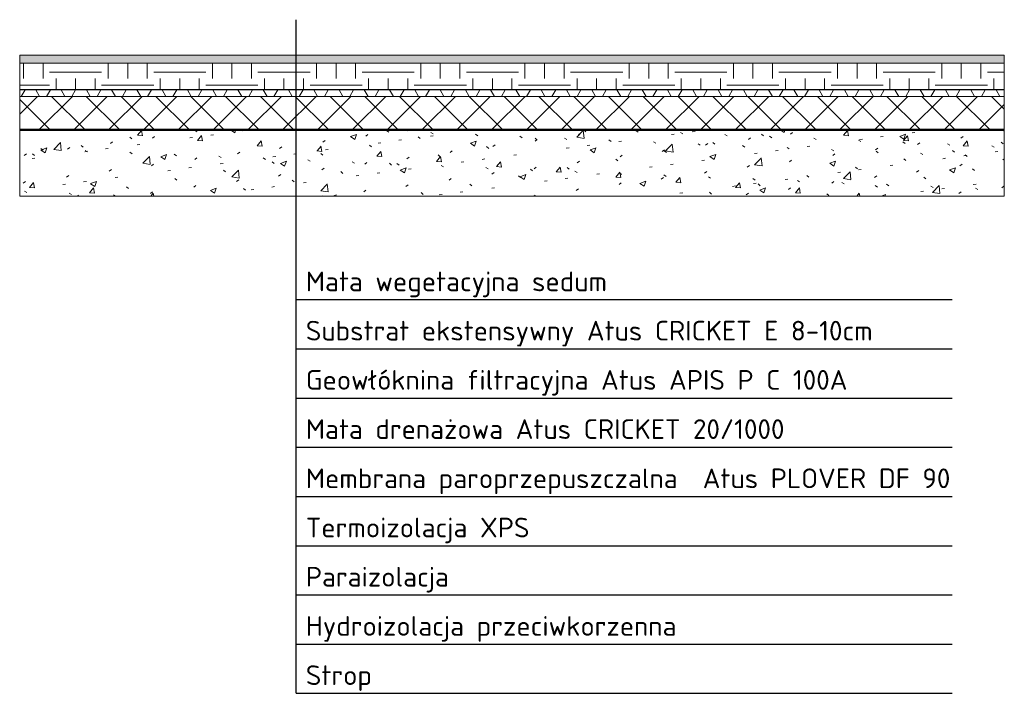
# Model space of a CAD drawing. Header units: millimetres. Extents: x 25205 to 28205, y -1516 to 538.
import ezdxf

# ---------------------------------------------------------------- set-up
doc = ezdxf.new("R2010")
doc.units = ezdxf.units.MM
for name, color, linetype, lineweight in [('A-DETL-THIN', 151, 'Continuous', 18), ('A-ROOF', 132, 'Continuous', 18), ('A-ROOF-PATT', 132, 'Continuous', 50)]:
    doc.layers.add(name, color=color, linetype=linetype, lineweight=lineweight)

msp = doc.modelspace()

# ---------------------------------------------------------------- hatches: boundary and pattern name
at = {"layer": 'A-ROOF'}
for points in [[(28205.2, 324), (28205.2, 325), (25205.2, 325), (25205.2, 324)], [(28205.2, 202), (28205.2, 204), (25205.2, 204), (25205.2, 202)], [(28205.2, 200), (28205.2, 202), (25205.2, 202), (25205.2, 200)]]:
    msp.add_hatch(color=256, dxfattribs=at).paths.add_polyline_path(points)
at = {"layer": 'A-ROOF-PATT', "lineweight": 18}
h = msp.add_hatch(dxfattribs=at)
h.set_pattern_fill('FP_1', color=256, style=0, pattern_type=2)
h.set_pattern_definition([(0, (7992.196, 219), (101.6, 25.4), [8.382, -67.818, 8.382, -67.818, -406.4]), (0, (7992.196, 219), (101.6, 25.4), [-152.4, 8.382, -144.018, 8.382, -67.818, -177.8]), (0, (7992.196, 219), (101.6, 25.4), [-381, 8.382, -42.418, 8.382, -118.618]), (120, (8030.296, 231.7), (-72.797045, 75.28818), [8.382, -67.818, 8.382, -67.818, -406.4]), (120, (8030.296, 231.7), (-72.797045, 75.28818), [-152.4, 8.382, -144.018, 8.382, -67.818, -177.8]), (120, (8030.296, 231.7), (-72.797045, 75.28818), [-381, 8.382, -42.418, 8.382, -118.618]), (240, (8042.996, 282.5), (-28.802955, -100.68818), [8.382, -67.818, 8.382, -67.818, -406.4]), (240, (8042.996, 282.5), (-28.802955, -100.68818), [-152.4, 8.382, -144.018, 8.382, -67.818, -177.8]), (240, (8042.996, 282.5), (-28.802955, -100.68818), [-381, 8.382, -42.418, 8.382, -118.618])])
h.paths.add_polyline_path([(25205.2, 405), (28205.2, 405), (28205.2, 430), (25205.2, 430)])
h = msp.add_hatch(dxfattribs=at)
h.set_pattern_fill('FP_2', color=256, style=0, pattern_type=2)
h.set_pattern_definition([(0, (7992.2, 219), (158.75, 158.75), [158.75, -158.75]), (0, (7992.2, 278.53), (158.75, 158.75), [158.75, -158.75]), (0, (7992.2, 338.06), (158.75, 158.75), [158.75, -158.75]), (90, (8012.04, 357.9), (-158.75, 158.75), [158.75, -158.75]), (90, (8071.57, 357.9), (-158.75, 158.75), [158.75, -158.75]), (90, (8131.1, 357.9), (-158.75, 158.75), [158.75, -158.75])])
h.paths.add_polyline_path([(25205.2, 325), (28205.2, 325), (28205.2, 405), (25205.2, 405)])
h = msp.add_hatch(dxfattribs=at)
h.set_pattern_fill('FP_3', color=256, style=0, pattern_type=2)
h.set_pattern_definition([(0, (7992.196, 219), (0, 66.675), []), (60, (7992.196, 219), (-57.74224, 33.3375), []), (120, (7992.196, 219), (-57.74224, -33.3375), [])])
h.paths.add_polyline_path([(28205.2, 304), (28205.2, 324), (25205.2, 324), (25205.2, 304)])
h = msp.add_hatch(dxfattribs=at)
h.set_pattern_fill('FP_4', color=256, style=0, pattern_type=2)
h.set_pattern_definition([(45, (7992.196, 219), (-53.033, 53.033), []), (135, (7992.196, 219), (-53.033, -53.033), [])])
h.paths.add_polyline_path([(28205.2, 204), (28205.2, 304), (25205.2, 304), (25205.2, 204)])
h = msp.add_hatch(dxfattribs=at)
h.set_pattern_fill('FP_5', color=256, style=0, pattern_type=2)
h.set_pattern_definition([(50, (7992.2, 219), (182.1847, -15.9391), [19.05, -209.55]), (355, (7992.2, 219), (-35.2424, 191.0566), [15.24, -167.64]), (100.451, (8007.38, 217.67), (146.9425, 175.1167), [16.19, -178.09]), (46.184, (7992.2, 269.8), (271.079, -42.0433), [28.575, -314.325]), (96.636, (8014.79, 266.3), (237.4025, 247.4272), [24.285, -267.135]), (351.184, (7992.2, 269.8), (237.4046, 247.425), [22.86, -251.46]), (21, (8017.6, 257.1), (151.6149, -102.2655), [19.05, -209.55]), (326, (8017.6, 257.1), (61.8024, 184.1877), [15.24, -167.64]), (71.451, (8030.23, 248.58), (213.417, 81.9214), [16.19, -178.09]), (37.5, (7992.196, 219), (3.08832, 84.55508), [8.382, -157.226, 8.382, -161.798, -168.275]), (37.5, (7992.196, 219), (3.08832, 84.55508), [-335.788, 8.382, -159.893]), (7.5, (7992.2, 219), (66.81944, 100.18075), [8.382, -88.646, 8.382, -153.416, -64.135]), (7.5, (7992.2, 219), (66.81944, 100.18075), [-258.826, 8.382, -55.753]), (327.5, (7935.554, 219), (135.59049, -5.72891), [8.382, -55.118, 8.382, -189.738, -262.89]), (327.5, (7935.554, 219), (135.59049, -5.72891), [-261.62, 8.382, -254.508]), (317.5, (7910.15, 219), (148.1289, 25.42676), [8.382, -74.168, 8.382, -123.19, -186.69]), (317.5, (7910.15, 219), (148.1289, 25.42676), [-214.122, 8.382, -178.308])])
h.paths.add_polyline_path([(28205.2, 0), (28205.2, 200), (25205.2, 200), (25205.2, 0)])

# ---------------------------------------------------------------- linework, layer by layer
for p, q in [((26047.1, -1515.7), (26047.1, 537.7)), ((26047.1, -315.7), (28045.9, -315.7)), ((26047.1, -465.7), (28045.9, -465.7)), ((26047.1, -615.7), (28045.9, -615.7)), ((26047.1, -765.7), (28045.9, -765.7)), ((26047.1, -915.7), (28045.9, -915.7)), ((26047.1, -1065.7), (28045.9, -1065.7)), ((26047.1, -1215.7), (28045.9, -1215.7)), ((26047.1, -1365.7), (28045.9, -1365.7)), ((26047.1, -1515.7), (28045.9, -1515.7))]:
    msp.add_line(p, q)
at = {"layer": 'A-DETL-THIN'}
for p, q in [((28205.2, 430), (25205.2, 430)), ((25205.2, 430), (25205.2, 0)), ((28205.2, 0), (28205.2, 430)), ((25205.2, 405), (28205.2, 405)), ((25205.2, 325), (28205.2, 325)), ((25205.2, 324), (28205.2, 324)), ((25205.2, 304), (28205.2, 304)), ((25205.2, 204), (28205.2, 204)), ((25205.2, 202), (28205.2, 202)), ((25205.2, 200), (28205.2, 200)), ((25205.2, 0), (28205.2, 0))]:
    msp.add_line(p, q, dxfattribs=at)

# ---------------------------------------------------------------- texts
at = {"insert": (26076.9, -230.2), "char_height": 60, "attachment_point": 1}
msp.add_mtext_dynamic_manual_height_columns('\\pxsm1.5;{\\fISOCPEUR|b0|i0|c238|p34;Mata wegetacyjna sedum\\PSubstrat ekstensywny Atus CRICKET E 8-10cm\\PGeowłóknina filtracyjna Atus APIS P C 100A\\PMata drenażowa Atus CRICKET 20/1000\\PMembrana \\fISOCPEUR|b0|i0|c0|p34;paroprzepuszczalna\\fISOCPEUR|b0|i0|c238|p34;  Atus PLOVER DF 90\\PTermoizolacja XPS\\PParaizolacja\\PHydroizolacja przeciwkorzenna\\PStrop}', width=11707.209, gutter_width=1470.4, heights=[1416.8], dxfattribs=at)

doc.saveas('drawing.dxf')
